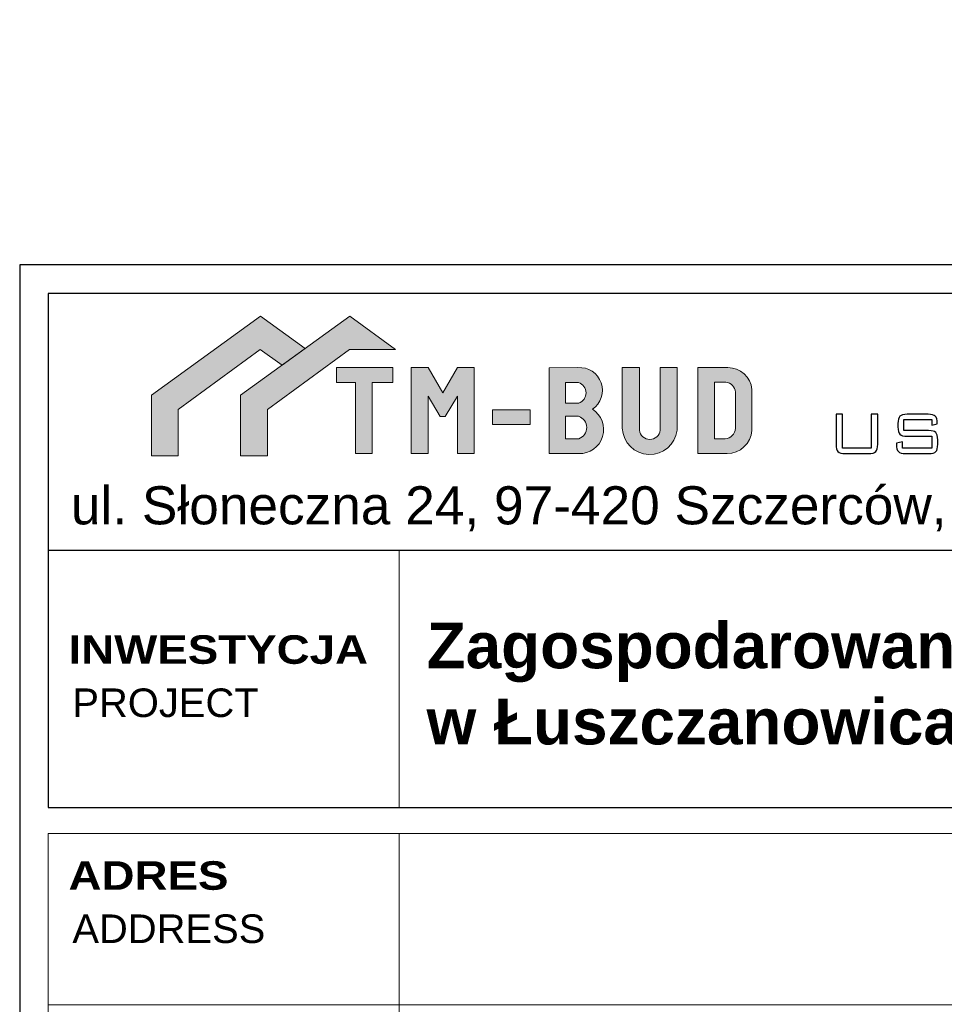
# Model space of a CAD drawing. Header units: metres. Extents: x -0.21 to 0.92, y -0.3 to 0.33.
# Tile 13 of 18: x 0.5433 to 0.5919, y -0.243 to -0.1912. Entities that reach past the tile are written whole.
import ezdxf

# ---------------------------------------------------------------- set-up
doc = ezdxf.new("R2010")
doc.units = ezdxf.units.M
doc.header["$LTSCALE"] = 0.0127
doc.linetypes.add('1342', pattern=[0, 0])
for name, color, linetype in [('_0', 7, 'Continuous'), ('A_opisy_ramka', 7, 'Continuous'), ('A_ramka', 7, 'Continuous')]:
    doc.layers.add(name, color=color, linetype=linetype)
doc.layers.add('wymiar', color=190, linetype='Continuous', lineweight=15)
doc.styles.add('Arial', font='arial.ttf')
doc.styles.add('Arial Black (bold)', font='ariblk.ttf')
doc.styles.add('GENERATED_STYLE_2', font='arial.ttf')
doc.styles.add('GENERATED_STYLE_6', font='txt')

# ---------------------------------------------------------------- blocks, each defined once
blk = doc.blocks.new('A$C39696395')
at = {"color": 7, "linetype": 'Continuous', "lineweight": 13, "transparency": 33554687}
blk.add_line((184.17, 0), (184.17, 270), dxfattribs=at)
at = {"color": 7, "linetype": 'Continuous', "lineweight": 18, "transparency": 33554687, "flags": 128}
for points in [[(0, 180), (936.67, 180), (936.67, 270), (0, 270)], [(0, 90), (936.67, 90), (936.67, 180), (0, 180)], [(0, 0), (936.67, 0), (936.67, 90), (0, 90)]]:
    blk.add_lwpolyline(points, close=True, dxfattribs=at)
at = {"color": 7, "transparency": 33554687, "char_height": 15, "attachment_point": 7, "line_spacing_factor": 1.004016}
for s, insert, style in [('ADRES', (10.61, 240.27), 'Arial Black (bold)'), ('ADDRESS', (12.64, 212.33), 'Arial'), ('INWESTOR', (10.61, 150.27), 'Arial Black (bold)'), ('DEVELOPER', (12.64, 122.33), 'Arial'), ('RYSUNEK', (10.61, 60.27), 'Arial Black (bold)'), ('DRAWING', (12.64, 32.33), 'Arial')]:
    blk.add_mtext(s, dxfattribs=dict(at, insert=insert, style=style))

msp = doc.modelspace()

# ---------------------------------------------------------------- hatches: boundary and pattern name
at = {"layer": '_0', "linetype": 'Continuous', "lineweight": 9}
for color, points in [(150, [(0.550248, -0.210966), (0.550248, -0.214154), (0.55165, -0.214154), (0.55165, -0.21171), (0.555963, -0.208555), (0.557124, -0.20938), (0.558317, -0.208514), (0.55598, -0.206807)]), (10, [(0.554938, -0.210966), (0.554938, -0.214154), (0.55634, -0.214154), (0.55634, -0.21171), (0.560653, -0.208555), (0.563063, -0.208555), (0.56067, -0.206807), (0.558317, -0.208514), (0.557124, -0.20938)]), (256, [(0.559962, -0.209514), (0.559962, -0.210295), (0.560976, -0.210295), (0.560976, -0.214025), (0.561839, -0.214025), (0.561839, -0.210295), (0.562923, -0.210295), (0.562923, -0.209514)]), (256, [(0.563893, -0.214025), (0.563893, -0.209514), (0.564786, -0.209514), (0.565554, -0.210842), (0.566331, -0.209514), (0.567203, -0.209514), (0.567203, -0.214025), (0.56632, -0.214025), (0.56632, -0.211013), (0.565669, -0.212083), (0.565415, -0.212083), (0.564778, -0.211013), (0.564778, -0.214025)]), (256, [(0.574977, -0.212699, 0.92428), (0.577851, -0.212798), (0.577851, -0.209514), (0.576962, -0.209514), (0.576962, -0.212798, -0.895057), (0.575878, -0.212798), (0.575878, -0.209514), (0.574977, -0.209514)]), (256, [(0.568158, -0.21173), (0.568158, -0.212502), (0.570139, -0.212502), (0.570139, -0.21173)])]:
    msp.add_hatch(color=color, dxfattribs=at).paths.add_polyline_path(points)
at = {"layer": '_0', "linetype": '1342', "lineweight": 9}
h = msp.add_hatch(color=256, dxfattribs=at)
edge = h.paths.add_edge_path()
edge.add_line((0.571137, -0.209516), (0.571137, -0.214025))
edge.add_line((0.571137, -0.214025), (0.57269, -0.214025))
edge.add_ellipse((0.572735, -0.212765), major_axis=(0.001261, 0), ratio=1, start_angle=267.9801, end_angle=417.9807)
edge.add_ellipse((0.572739, -0.210704), major_axis=(0.001194, 0), ratio=1, start_angle=303.8082, end_angle=454.6236)
edge.add_line((0.572643, -0.209514), (0.572643, -0.209513))
edge.add_line((0.572643, -0.209513), (0.571129, -0.209516))
h.paths.add_polyline_path([(0.572, -0.213247), (0.572, -0.212068), (0.572684, -0.212068), (0.572684, -0.212068, -0.711748), (0.572689, -0.213246), (0.572689, -0.213246)], flags=16)
h.paths.add_polyline_path([(0.572, -0.211376), (0.572, -0.210289), (0.572684, -0.210289), (0.572684, -0.210289, -0.708774), (0.572689, -0.211375), (0.572689, -0.211375)], flags=16)
at = {"layer": '_0', "linetype": 'Continuous', "lineweight": 9}
h = msp.add_hatch(color=256, dxfattribs=at)
h.paths.add_polyline_path([(0.578943, -0.209514), (0.578943, -0.214025), (0.580477, -0.214025, 0.392515), (0.581778, -0.212818), (0.581778, -0.210655, 0.392988), (0.580513, -0.209514)])
h.paths.add_polyline_path([(0.579821, -0.21326), (0.579821, -0.210275), (0.580408, -0.210275, -0.362678), (0.580919, -0.210795), (0.580919, -0.212699, -0.36902), (0.580378, -0.21326)], flags=16)

# ---------------------------------------------------------------- linework, layer by layer
at = {"color": 150, "linetype": 'ByBlock', "lineweight": 9}
msp.add_lwpolyline([(0.55165, -0.214154), (0.55165, -0.21171), (0.555963, -0.208555), (0.557124, -0.20938), (0.558317, -0.208514), (0.55598, -0.206807), (0.550248, -0.210966), (0.550248, -0.214154), (0.55165, -0.214154)], dxfattribs=at)
at = {"color": 10, "linetype": 'ByBlock', "lineweight": 9}
msp.add_lwpolyline([(0.55634, -0.214154), (0.55634, -0.21171), (0.560653, -0.208555), (0.563063, -0.208555), (0.56067, -0.206807), (0.554938, -0.210966), (0.554938, -0.214154), (0.55634, -0.214154)], dxfattribs=at)
at = {"layer": '_0', "linetype": 'ByBlock', "lineweight": 9}
for points in [[(0.559962, -0.210295), (0.560976, -0.210295), (0.560976, -0.214025), (0.561839, -0.214025), (0.561839, -0.210295), (0.562923, -0.210295), (0.562923, -0.209514), (0.559962, -0.209514), (0.559962, -0.210295)], [(0.563893, -0.214025), (0.563893, -0.209514), (0.564786, -0.209514), (0.565554, -0.210842), (0.566331, -0.209514), (0.567203, -0.209514), (0.567203, -0.214025), (0.56632, -0.214025), (0.56632, -0.211013), (0.565669, -0.212083), (0.565415, -0.212083), (0.564778, -0.211013), (0.564778, -0.214025), (0.563893, -0.214025)]]:
    msp.add_lwpolyline(points, dxfattribs=at)
for points in [[(0.571129, -0.209516), (0.572643, -0.209513), (0.572643, -0.209514, -0.772995), (0.573403, -0.211696), (0.573403, -0.211696), (0.573403, -0.211696, -0.767331), (0.57269, -0.214025), (0.57269, -0.214025), (0.571137, -0.214025), (0.571137, -0.209516)], [(0.574977, -0.209514), (0.575878, -0.209514), (0.575878, -0.212798), (0.575878, -0.212798, 0.895057), (0.576962, -0.212798), (0.576962, -0.212798), (0.576962, -0.209514), (0.577851, -0.209514), (0.577851, -0.212798), (0.577851, -0.212798, -0.92428), (0.574977, -0.212699), (0.574977, -0.212699), (0.574977, -0.209514)], [(0.578943, -0.209514), (0.580513, -0.209514), (0.580513, -0.209514, -0.392988), (0.581778, -0.210655), (0.581778, -0.210655), (0.581778, -0.212818), (0.581778, -0.212818, -0.392515), (0.580477, -0.214025), (0.580477, -0.214025), (0.578943, -0.214025), (0.578943, -0.209514)], [(0.572, -0.211376), (0.572, -0.210289), (0.572684, -0.210289), (0.572684, -0.210289, -0.708774), (0.572689, -0.211375), (0.572689, -0.211375), (0.572, -0.211376)], [(0.572, -0.213247), (0.572, -0.212068), (0.572684, -0.212068), (0.572684, -0.212068, -0.711748), (0.572689, -0.213246), (0.572689, -0.213246), (0.572, -0.213247)]]:
    msp.add_lwpolyline(points, format="xyb", dxfattribs=at)
msp.add_lwpolyline([(0.579821, -0.210275), (0.580408, -0.210275, -0.362678), (0.580919, -0.210795), (0.580919, -0.212699, -0.36902), (0.580378, -0.21326), (0.579821, -0.21326)], format="xyb", close=True, dxfattribs=at)
msp.add_lwpolyline([(0.568158, -0.21173), (0.570139, -0.21173), (0.570139, -0.212502), (0.568158, -0.212502)], close=True, dxfattribs=at)
at = {"layer": '_0'}
for points, knots in [([(0.586543, -0.211961), (0.586543, -0.211961), (0.586543, -0.213738), (0.586543, -0.213738), (0.586543, -0.213738), (0.586543, -0.213738), (0.588045, -0.213738), (0.588045, -0.213738), (0.588045, -0.213738), (0.588045, -0.213738), (0.588045, -0.211961), (0.588045, -0.211961), (0.588045, -0.211961), (0.588045, -0.211961), (0.588385, -0.211961), (0.588385, -0.211961), (0.588385, -0.211961), (0.588385, -0.211961), (0.588385, -0.213537), (0.588385, -0.213537), (0.588385, -0.213537), (0.588385, -0.213727), (0.588352, -0.213856), (0.588285, -0.213924), (0.588285, -0.213924), (0.588217, -0.213991), (0.588091, -0.214025), (0.587905, -0.214025), (0.587905, -0.214025), (0.587905, -0.214025), (0.586681, -0.214025), (0.586681, -0.214025), (0.586681, -0.214025), (0.586494, -0.214025), (0.586366, -0.21399), (0.586298, -0.213922), (0.586298, -0.213922), (0.586231, -0.213852), (0.586197, -0.213725), (0.586197, -0.213537), (0.586197, -0.213537), (0.586197, -0.213537), (0.586197, -0.211961), (0.586197, -0.211961), (0.586197, -0.211961), (0.586197, -0.211961), (0.586543, -0.211961), (0.586543, -0.211961)], [0, 0, 0, 0, 0.083333, 0.083333, 0.083333, 0.083333, 0.166667, 0.166667, 0.166667, 0.166667, 0.25, 0.25, 0.25, 0.25, 0.333333, 0.333333, 0.333333, 0.333333, 0.416667, 0.416667, 0.416667, 0.416667, 0.5, 0.5, 0.5, 0.5, 0.583333, 0.583333, 0.583333, 0.583333, 0.666667, 0.666667, 0.666667, 0.666667, 0.75, 0.75, 0.75, 0.75, 0.833333, 0.833333, 0.833333, 0.833333, 0.916667, 0.916667, 0.916667, 0.916667, 1, 1, 1, 1]), ([(0.59122, -0.212243), (0.59122, -0.212243), (0.58976, -0.212243), (0.58976, -0.212243), (0.58976, -0.212243), (0.58976, -0.212243), (0.58976, -0.212818), (0.58976, -0.212818), (0.58976, -0.212818), (0.58976, -0.212818), (0.591061, -0.212818), (0.591061, -0.212818), (0.591061, -0.212818), (0.591244, -0.212818), (0.591369, -0.212852), (0.591437, -0.21292), (0.591437, -0.21292), (0.591504, -0.212988), (0.591538, -0.213115), (0.591538, -0.213305), (0.591538, -0.213305), (0.591538, -0.213305), (0.591538, -0.213537), (0.591538, -0.213537), (0.591538, -0.213537), (0.591538, -0.213727), (0.591505, -0.213856), (0.591439, -0.213924), (0.591439, -0.213924), (0.591372, -0.213991), (0.591247, -0.214025), (0.591061, -0.214025), (0.591061, -0.214025), (0.591061, -0.214025), (0.589856, -0.214025), (0.589856, -0.214025), (0.589856, -0.214025), (0.589668, -0.214025), (0.589541, -0.213991), (0.589473, -0.213922), (0.589473, -0.213922), (0.589405, -0.213854), (0.589371, -0.213726), (0.589371, -0.213537), (0.589371, -0.213537), (0.589371, -0.213537), (0.589371, -0.21348), (0.589371, -0.21348), (0.589371, -0.21348), (0.589371, -0.21348), (0.589691, -0.213406), (0.589691, -0.213406), (0.589691, -0.213406), (0.589691, -0.213406), (0.589691, -0.213738), (0.589691, -0.213738), (0.589691, -0.213738), (0.589691, -0.213738), (0.591228, -0.213738), (0.591228, -0.213738), (0.591228, -0.213738), (0.591228, -0.213738), (0.591228, -0.213117), (0.591228, -0.213117), (0.591228, -0.213117), (0.591228, -0.213117), (0.589932, -0.213117), (0.589932, -0.213117), (0.589932, -0.213117), (0.589745, -0.213117), (0.589617, -0.213083), (0.589551, -0.213014), (0.589551, -0.213014), (0.589485, -0.212946), (0.589451, -0.212818), (0.589451, -0.212629), (0.589451, -0.212629), (0.589451, -0.212629), (0.589451, -0.212449), (0.589451, -0.212449), (0.589451, -0.212449), (0.589451, -0.212261), (0.589485, -0.212132), (0.589551, -0.212064), (0.589551, -0.212064), (0.589617, -0.211995), (0.589745, -0.211961), (0.589932, -0.211961), (0.589932, -0.211961), (0.589932, -0.211961), (0.591031, -0.211961), (0.591031, -0.211961), (0.591031, -0.211961), (0.591215, -0.211961), (0.591341, -0.211995), (0.59141, -0.212062), (0.59141, -0.212062), (0.59148, -0.212129), (0.591515, -0.212247), (0.591515, -0.212415), (0.591515, -0.212415), (0.591515, -0.212415), (0.591515, -0.212457), (0.591515, -0.212457), (0.591515, -0.212457), (0.591515, -0.212457), (0.59122, -0.212541), (0.59122, -0.212541), (0.59122, -0.212541), (0.59122, -0.212541), (0.59122, -0.212243), (0.59122, -0.212243)], [0, 0, 0, 0, 0.035714, 0.035714, 0.035714, 0.035714, 0.071429, 0.071429, 0.071429, 0.071429, 0.107143, 0.107143, 0.107143, 0.107143, 0.142857, 0.142857, 0.142857, 0.142857, 0.178571, 0.178571, 0.178571, 0.178571, 0.214286, 0.214286, 0.214286, 0.214286, 0.25, 0.25, 0.25, 0.25, 0.285714, 0.285714, 0.285714, 0.285714, 0.321429, 0.321429, 0.321429, 0.321429, 0.357143, 0.357143, 0.357143, 0.357143, 0.392857, 0.392857, 0.392857, 0.392857, 0.428571, 0.428571, 0.428571, 0.428571, 0.464286, 0.464286, 0.464286, 0.464286, 0.5, 0.5, 0.5, 0.5, 0.535714, 0.535714, 0.535714, 0.535714, 0.571429, 0.571429, 0.571429, 0.571429, 0.607143, 0.607143, 0.607143, 0.607143, 0.642857, 0.642857, 0.642857, 0.642857, 0.678571, 0.678571, 0.678571, 0.678571, 0.714286, 0.714286, 0.714286, 0.714286, 0.75, 0.75, 0.75, 0.75, 0.785714, 0.785714, 0.785714, 0.785714, 0.821429, 0.821429, 0.821429, 0.821429, 0.857143, 0.857143, 0.857143, 0.857143, 0.892857, 0.892857, 0.892857, 0.892857, 0.928571, 0.928571, 0.928571, 0.928571, 0.964286, 0.964286, 0.964286, 0.964286, 1, 1, 1, 1])]:
    msp.add_open_spline(points, degree=3, knots=knots, dxfattribs=at)
at = {"layer": 'A_ramka', "color": 0, "linetype": 'Continuous', "lineweight": 13}
msp.add_line((0.563259, -0.232621), (0.563259, -0.219117), dxfattribs=at)
at = {"layer": 'A_ramka'}
msp.add_lwpolyline([(0.640032, -0.204113), (0.543337, -0.204113), (0.543337, -0.260995), (0.543337, -0.260995), (0.543337, -0.291005), (0.640033, -0.291005), (0.640033, -0.204113)], dxfattribs=at)
at = {"layer": 'A_ramka', "color": 0}
for points in [[(0.544837, -0.232621), (0.638532, -0.232621), (0.638532, -0.205613), (0.544837, -0.205613)], [(0.544837, -0.232621), (0.638532, -0.232621), (0.638532, -0.219117), (0.544837, -0.219117)]]:
    msp.add_lwpolyline(points, close=True, dxfattribs=at)

# ---------------------------------------------------------------- block references
at = {"layer": 'A_ramka', "xscale": 0.0001000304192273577, "yscale": 0.0001000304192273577, "zscale": 0.0001000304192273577}
msp.add_blockref('A$C39696395', (0.544837, -0.260996), dxfattribs=at)

# ---------------------------------------------------------------- texts
at = {"layer": 'A_opisy_ramka', "color": 0, "linetype": 'Continuous', "lineweight": 13, "char_height": 0.00150046, "attachment_point": 7}
for s, insert, style in [('{\\fArial Black|b1|i0|c238|p34;INWESTYCJA}', (0.545898, -0.225092), 'GENERATED_STYLE_6'), ('{\\fArial|b0|i0|c238|p34;PROJECT}', (0.546102, -0.227887), 'GENERATED_STYLE_2')]:
    msp.add_mtext(s, dxfattribs=dict(at, insert=insert, style=style))
at = {"layer": 'wymiar', "color": 0, "linetype": 'Continuous', "lineweight": 13, "insert": (0.546024, -0.218117), "char_height": 0.00200061, "attachment_point": 7, "style": 'GENERATED_STYLE_6'}
msp.add_mtext('{\\fArial|b0|i0|c238|p32;ul. Słoneczna 24, 97-420 Szczerców,}', dxfattribs=at)
at = {"layer": 'wymiar', "color": 0, "insert": (0.564703, -0.22934), "char_height": 0.0024, "attachment_point": 7, "style": 'GENERATED_STYLE_6'}
msp.add_mtext('{\\fArial|b1|i0|c238|p32;Zagospodarowanie terenu skweru \\Pw Łuszczanowicach }', dxfattribs=at)

doc.saveas('drawing.dxf')
